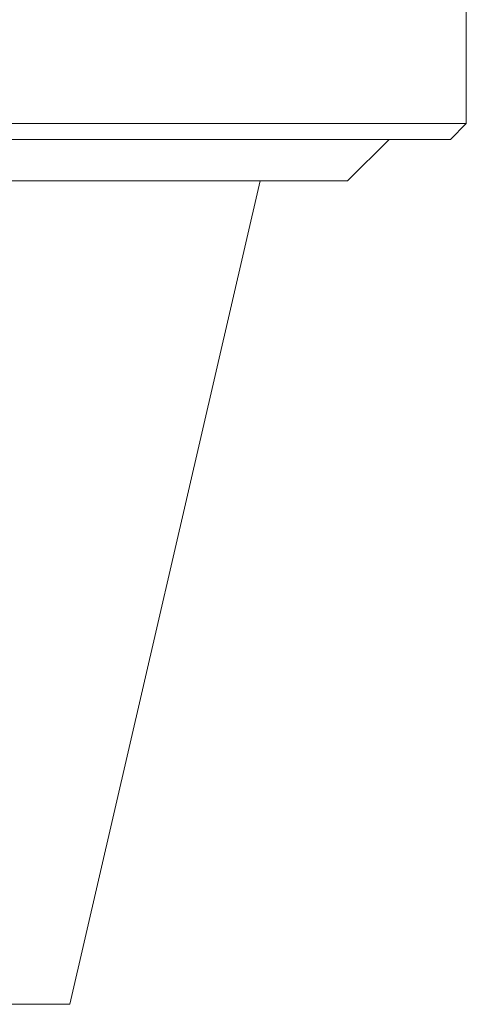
# Model space of a CAD drawing. Header units: inches. Extents: x 1 to 19.9, y 2.6 to 16.1.
# Tile 26 of 70: x 11.344 to 11.767, y 2.738 to 3.671. Entities that reach past the tile are written whole.
import ezdxf

# ---------------------------------------------------------------- set-up
doc = ezdxf.new("R2010")
doc.units = ezdxf.units.IN
doc.header["$MEASUREMENT"] = 0

msp = doc.modelspace()

# ---------------------------------------------------------------- linework, layer by layer
at = {"color": 7, "linetype": 'Continuous', "lineweight": 15}
for p, q in [((11.76683, 3.5725), (11.76683, 3.81321)), ((10.89183, 3.5725), (11.76683, 3.5725)), ((11.75183, 3.5575), (11.76683, 3.5725)), ((11.75183, 3.5575), (10.90683, 3.5575)), ((11.65433, 3.51812), (11.6937, 3.5575)), ((11.65433, 3.51812), (11.00433, 3.51812)), ((11.39175, 2.73813), (11.57183, 3.51812)), ((11.2669, 2.73813), (11.37116, 2.73813)), ((11.37116, 2.73813), (11.39175, 2.73813))]:
    msp.add_line(p, q, dxfattribs=at)

doc.saveas('drawing.dxf')
